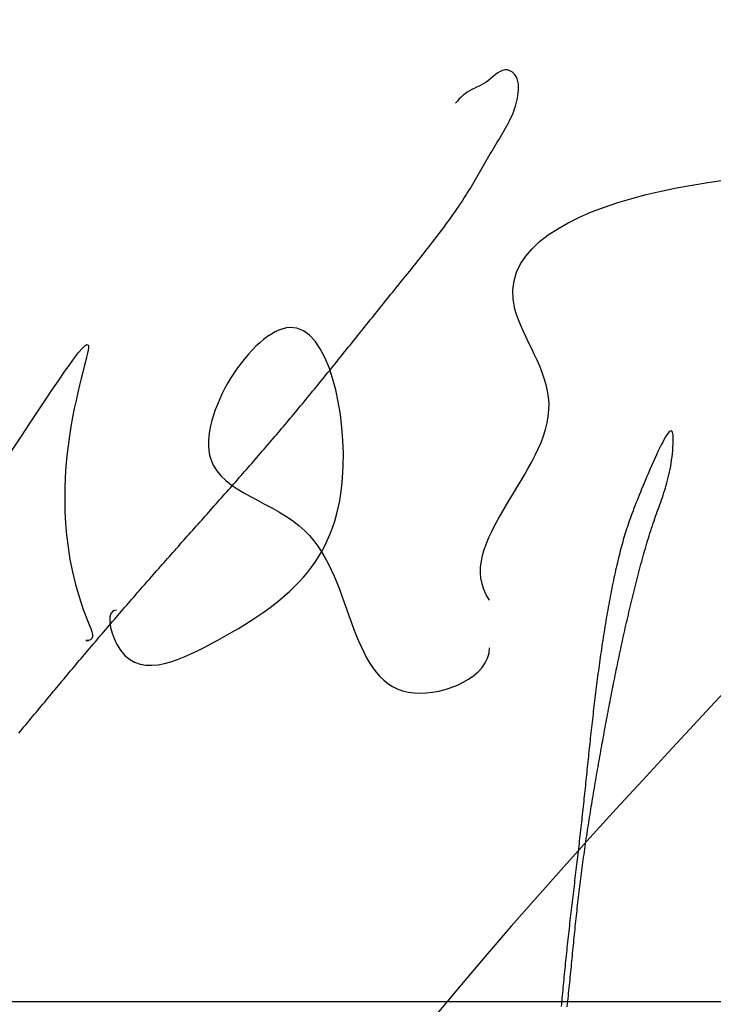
# Model space of a CAD drawing. Header units: millimetres. Extents: x 523431 to 527346, y -48565 to -47721.
# Tile 155 of 217: x 526184.55 to 526187.26, y -48539.76 to -48535.92. Entities that reach past the tile are written whole.
import ezdxf

# ---------------------------------------------------------------- set-up
doc = ezdxf.new("R2010")
doc.units = ezdxf.units.MM

# ---------------------------------------------------------------- blocks, each defined once
blk = doc.blocks.new('A$C0BD840A7')
at = {"color": 5, "start_tangent": (-0.346197, 0.938162)}
blk.add_spline([(4.2345, 8.3685), (4.2345, 5.7174), (5.168, 6.9938), (5.168, 5.9138), (5.168, 5.842), (5.1593, 5.842), (5.1712, 5.842)], degree=3, dxfattribs=at)
at = {"color": 5}
for points, start_tangent, end_tangent in [([(6.7322, 5.9997), (6.9638, 6.7648), (6.8311, 7.132), (8.2398, 7.6625), (5.225, 1.9005), (6.0172, 0.1088), (10.0616, 1.2755)], (-0.576065, 0.817404), (1, 0)), ([(5.2789, 5.9607), (5.2789, 5.8287), (5.6459, 5.8287), (6.1597, 6.4741), (5.9542, 7.0609), (5.6459, 6.5475), (6.0129, 6.2688), (6.4386, 5.6379), (6.7322, 5.814)], (-1, 0), (0, 1))]:
    blk.add_spline(points, degree=3, dxfattribs=dict(at, start_tangent=start_tangent, end_tangent=end_tangent))

msp = doc.modelspace()

# ---------------------------------------------------------------- linework, layer by layer
at = {"color": 174}
for p, q in [((526186.4176, -48536.1292), (526186.4087, -48536.136)), ((526186.4266, -48536.1234), (526186.4176, -48536.1292)), ((526186.4358, -48536.1193), (526186.4266, -48536.1234)), ((526186.4452, -48536.1173), (526186.4358, -48536.1193)), ((526186.4549, -48536.1179), (526186.4452, -48536.1173)), ((526186.4648, -48536.1213), (526186.4549, -48536.1179)), ((526186.4741, -48536.127), (526186.4648, -48536.1213)), ((526186.4822, -48536.1344), (526186.4741, -48536.127)), ((526186.3726, -48536.1647), (526186.3632, -48536.1704)), ((526186.3818, -48536.1583), (526186.3726, -48536.1647)), ((526186.3909, -48536.1512), (526186.3818, -48536.1583)), ((526186.3998, -48536.1436), (526186.3909, -48536.1512)), ((526186.4087, -48536.136), (526186.3998, -48536.1436)), ((526186.4885, -48536.143), (526186.4822, -48536.1344)), ((526186.493, -48536.1525), (526186.4885, -48536.143)), ((526186.4959, -48536.1626), (526186.493, -48536.1525)), ((526186.4975, -48536.1733), (526186.4959, -48536.1626)), ((526186.2987, -48536.2044), (526186.2903, -48536.2101)), ((526186.3074, -48536.1992), (526186.2987, -48536.2044)), ((526186.3164, -48536.1944), (526186.3074, -48536.1992)), ((526186.3256, -48536.1898), (526186.3164, -48536.1944)), ((526186.3349, -48536.1851), (526186.3256, -48536.1898)), ((526186.3443, -48536.1805), (526186.3349, -48536.1851)), ((526186.3538, -48536.1756), (526186.3443, -48536.1805)), ((526186.3632, -48536.1704), (526186.3538, -48536.1756)), ((526186.4955, -48536.2172), (526186.4969, -48536.2064)), ((526186.4969, -48536.2064), (526186.4977, -48536.1954)), ((526186.498, -48536.1843), (526186.4975, -48536.1733)), ((526186.4977, -48536.1954), (526186.498, -48536.1843)), ((526186.2599, -48536.2387), (526186.2528, -48536.2466)), ((526186.2672, -48536.2308), (526186.2599, -48536.2387)), ((526186.2746, -48536.2234), (526186.2672, -48536.2308)), ((526186.2823, -48536.2164), (526186.2746, -48536.2234)), ((526186.2903, -48536.2101), (526186.2823, -48536.2164)), ((526186.4891, -48536.2485), (526186.4916, -48536.2383)), ((526186.4916, -48536.2383), (526186.4937, -48536.2278)), ((526186.4937, -48536.2278), (526186.4955, -48536.2172)), ((526186.4756, -48536.2881), (526186.4794, -48536.2784)), ((526186.4794, -48536.2784), (526186.4829, -48536.2685)), ((526186.4829, -48536.2685), (526186.4862, -48536.2586)), ((526186.4862, -48536.2586), (526186.4891, -48536.2485)), ((526186.458, -48536.3258), (526186.4627, -48536.3165)), ((526186.4627, -48536.3165), (526186.4672, -48536.3072)), ((526186.4672, -48536.3072), (526186.4715, -48536.2977)), ((526186.4715, -48536.2977), (526186.4756, -48536.2881)), ((526186.4375, -48536.3625), (526186.4428, -48536.3534)), ((526186.4428, -48536.3534), (526186.448, -48536.3443)), ((526186.448, -48536.3443), (526186.4531, -48536.3352)), ((526186.4531, -48536.3352), (526186.458, -48536.3258)), ((526186.4101, -48536.4076), (526186.4156, -48536.3986)), ((526186.4156, -48536.3986), (526186.4212, -48536.3896)), ((526186.4212, -48536.3896), (526186.4267, -48536.3805)), ((526186.4267, -48536.3805), (526186.4321, -48536.3715)), ((526186.4321, -48536.3715), (526186.4375, -48536.3625)), ((526186.3882, -48536.4438), (526186.3936, -48536.4347)), ((526186.3936, -48536.4347), (526186.3991, -48536.4256)), ((526186.3991, -48536.4256), (526186.4045, -48536.4166)), ((526186.4045, -48536.4166), (526186.4101, -48536.4076)), ((526186.3672, -48536.4803), (526186.3724, -48536.471)), ((526186.3724, -48536.471), (526186.3777, -48536.4619)), ((526186.3777, -48536.4619), (526186.3829, -48536.4528)), ((526186.3829, -48536.4528), (526186.3882, -48536.4438)), ((526186.3465, -48536.5168), (526186.3516, -48536.5076)), ((526186.3516, -48536.5076), (526186.3568, -48536.4985)), ((526186.3568, -48536.4985), (526186.362, -48536.4894)), ((526186.362, -48536.4894), (526186.3672, -48536.4803)), ((526186.3202, -48536.5622), (526186.3255, -48536.5532)), ((526186.3255, -48536.5532), (526186.3308, -48536.5441)), ((526186.3308, -48536.5441), (526186.336, -48536.5351)), ((526186.336, -48536.5351), (526186.3413, -48536.526)), ((526186.3413, -48536.526), (526186.3465, -48536.5168)), ((526186.2982, -48536.598), (526186.3038, -48536.5891)), ((526186.3038, -48536.5891), (526186.3093, -48536.5802)), ((526186.3093, -48536.5802), (526186.3148, -48536.5711)), ((526186.3148, -48536.5711), (526186.3202, -48536.5622)), ((526186.2755, -48536.6332), (526186.2813, -48536.6245)), ((526186.2813, -48536.6245), (526186.287, -48536.6156)), ((526186.287, -48536.6156), (526186.2926, -48536.6068)), ((526186.2926, -48536.6068), (526186.2982, -48536.598)), ((526186.246, -48536.6766), (526186.252, -48536.6679)), ((526186.252, -48536.6679), (526186.2579, -48536.6593)), ((526186.2579, -48536.6593), (526186.2638, -48536.6506)), ((526186.2638, -48536.6506), (526186.2697, -48536.642)), ((526186.2697, -48536.642), (526186.2755, -48536.6332)), ((526186.2216, -48536.7108), (526186.2278, -48536.7023)), ((526186.2278, -48536.7023), (526186.2339, -48536.6938)), ((526186.2339, -48536.6938), (526186.2399, -48536.6852)), ((526186.2399, -48536.6852), (526186.246, -48536.6766)), ((526186.1904, -48536.7531), (526186.1967, -48536.7447)), ((526186.1967, -48536.7447), (526186.203, -48536.7363)), ((526186.203, -48536.7363), (526186.2092, -48536.7278)), ((526186.2092, -48536.7278), (526186.2154, -48536.7194)), ((526186.2154, -48536.7194), (526186.2216, -48536.7108)), ((526186.1648, -48536.7866), (526186.1712, -48536.7783)), ((526186.1712, -48536.7783), (526186.1776, -48536.77)), ((526186.1776, -48536.77), (526186.184, -48536.7615)), ((526186.184, -48536.7615), (526186.1904, -48536.7531)), ((526186.1324, -48536.8282), (526186.1389, -48536.8199)), ((526186.1389, -48536.8199), (526186.1454, -48536.8115)), ((526186.1454, -48536.8115), (526186.1519, -48536.8033)), ((526186.1519, -48536.8033), (526186.1584, -48536.795)), ((526186.1584, -48536.795), (526186.1648, -48536.7866)), ((526186.1061, -48536.8611), (526186.1127, -48536.8529)), ((526186.1127, -48536.8529), (526186.1193, -48536.8447)), ((526186.1193, -48536.8447), (526186.1258, -48536.8364)), ((526186.1258, -48536.8364), (526186.1324, -48536.8282)), ((526186.073, -48536.9022), (526186.0797, -48536.894)), ((526186.0797, -48536.894), (526186.0863, -48536.8858)), ((526186.0863, -48536.8858), (526186.0929, -48536.8776)), ((526186.0929, -48536.8776), (526186.0995, -48536.8694)), ((526186.0995, -48536.8694), (526186.1061, -48536.8611)), ((526186.0398, -48536.9432), (526186.0465, -48536.9351)), ((526186.0465, -48536.9351), (526186.0531, -48536.9269)), ((526186.0531, -48536.9269), (526186.0598, -48536.9187)), ((526186.0598, -48536.9187), (526186.0664, -48536.9104)), ((526186.0664, -48536.9104), (526186.073, -48536.9022)), ((526186.0133, -48536.9761), (526186.0199, -48536.9679)), ((526186.0199, -48536.9679), (526186.0265, -48536.9597)), ((526186.0265, -48536.9597), (526186.0332, -48536.9514)), ((526186.0332, -48536.9514), (526186.0398, -48536.9432)), ((526185.9802, -48537.0171), (526185.9868, -48537.0089)), ((526185.9868, -48537.0089), (526185.9934, -48537.0006)), ((526185.9934, -48537.0006), (526186, -48536.9924)), ((526186, -48536.9924), (526186.0066, -48536.9842)), ((526186.0066, -48536.9842), (526186.0133, -48536.9761)), ((526185.9472, -48537.0581), (526185.9538, -48537.0498)), ((526185.9538, -48537.0498), (526185.9604, -48537.0416)), ((526185.9604, -48537.0416), (526185.967, -48537.0335)), ((526185.967, -48537.0335), (526185.9736, -48537.0253)), ((526185.9736, -48537.0253), (526185.9802, -48537.0171)), ((526185.9208, -48537.0909), (526185.9274, -48537.0827)), ((526185.9274, -48537.0827), (526185.934, -48537.0745)), ((526185.934, -48537.0745), (526185.9406, -48537.0663)), ((526185.9406, -48537.0663), (526185.9472, -48537.0581)), ((526185.8878, -48537.1319), (526185.8944, -48537.1237)), ((526185.8944, -48537.1237), (526185.901, -48537.1155)), ((526185.901, -48537.1155), (526185.9076, -48537.1074)), ((526185.9076, -48537.1074), (526185.9142, -48537.0991)), ((526185.9142, -48537.0991), (526185.9208, -48537.0909)), ((526185.8549, -48537.1729), (526185.8615, -48537.1648)), ((526185.8615, -48537.1648), (526185.8681, -48537.1566)), ((526185.8681, -48537.1566), (526185.8747, -48537.1483)), ((526185.8747, -48537.1483), (526185.8812, -48537.1401)), ((526185.8812, -48537.1401), (526185.8878, -48537.1319)), ((526185.8285, -48537.2057), (526185.8351, -48537.1975)), ((526185.8351, -48537.1975), (526185.8417, -48537.1893)), ((526185.8417, -48537.1893), (526185.8483, -48537.1811)), ((526185.8483, -48537.1811), (526185.8549, -48537.1729)), ((526185.7956, -48537.2466), (526185.8022, -48537.2384)), ((526185.8022, -48537.2384), (526185.8088, -48537.2302)), ((526185.8088, -48537.2302), (526185.8154, -48537.2221)), ((526185.8154, -48537.2221), (526185.822, -48537.2139)), ((526185.822, -48537.2139), (526185.8285, -48537.2057)), ((526185.7625, -48537.2874), (526185.7691, -48537.2793)), ((526185.7691, -48537.2793), (526185.7757, -48537.2711)), ((526185.7757, -48537.2711), (526185.7823, -48537.263)), ((526185.7823, -48537.263), (526185.789, -48537.2548)), ((526185.789, -48537.2548), (526185.7956, -48537.2466)), ((526185.7294, -48537.3282), (526185.736, -48537.3201)), ((526185.736, -48537.3201), (526185.7427, -48537.3119)), ((526185.7427, -48537.3119), (526185.7493, -48537.3038)), ((526185.7493, -48537.3038), (526185.7559, -48537.2956)), ((526185.7559, -48537.2956), (526185.7625, -48537.2874)), ((526185.7028, -48537.3608), (526185.7095, -48537.3527)), ((526185.7095, -48537.3527), (526185.7161, -48537.3444)), ((526185.7161, -48537.3444), (526185.7228, -48537.3363)), ((526185.7228, -48537.3363), (526185.7294, -48537.3282)), ((526185.6695, -48537.4013), (526185.6762, -48537.3933)), ((526185.6762, -48537.3933), (526185.6828, -48537.3851)), ((526185.6828, -48537.3851), (526185.6895, -48537.377)), ((526185.6895, -48537.377), (526185.6962, -48537.3689)), ((526185.6962, -48537.3689), (526185.7028, -48537.3608)), ((526185.636, -48537.4418), (526185.6427, -48537.4336)), ((526185.6427, -48537.4336), (526185.6494, -48537.4256)), ((526185.6494, -48537.4256), (526185.6561, -48537.4175)), ((526185.6561, -48537.4175), (526185.6628, -48537.4094)), ((526185.6628, -48537.4094), (526185.6695, -48537.4013)), ((526185.6091, -48537.474), (526185.6158, -48537.466)), ((526185.6158, -48537.466), (526185.6225, -48537.4579)), ((526185.6225, -48537.4579), (526185.6293, -48537.4499)), ((526185.6293, -48537.4499), (526185.636, -48537.4418)), ((526185.5752, -48537.5142), (526185.582, -48537.5062)), ((526185.582, -48537.5062), (526185.5888, -48537.4982)), ((526185.5888, -48537.4982), (526185.5956, -48537.4901)), ((526185.5956, -48537.4901), (526185.6023, -48537.482)), ((526185.6023, -48537.482), (526185.6091, -48537.474)), ((526185.5412, -48537.5542), (526185.548, -48537.5462)), ((526185.548, -48537.5462), (526185.5549, -48537.5382)), ((526185.5549, -48537.5382), (526185.5617, -48537.5302)), ((526185.5617, -48537.5302), (526185.5685, -48537.5222)), ((526185.5685, -48537.5222), (526185.5752, -48537.5142)), ((526187.0709, -48537.5465), (526187.0655, -48537.5558)), ((526187.0761, -48537.5385), (526187.0709, -48537.5465)), ((526187.0809, -48537.532), (526187.0761, -48537.5385)), ((526187.0852, -48537.5271), (526187.0809, -48537.532)), ((526187.0891, -48537.5241), (526187.0852, -48537.5271)), ((526187.0925, -48537.5231), (526187.0891, -48537.5241)), ((526187.0954, -48537.5242), (526187.0925, -48537.5231)), ((526187.0976, -48537.5276), (526187.0954, -48537.5242)), ((526187.0993, -48537.5333), (526187.0976, -48537.5276)), ((526187.1003, -48537.5411), (526187.0993, -48537.5333)), ((526187.1009, -48537.5505), (526187.1003, -48537.5411)), ((526185.507, -48537.5941), (526185.5139, -48537.5861)), ((526185.5139, -48537.5861), (526185.5207, -48537.5781)), ((526185.5207, -48537.5781), (526185.5275, -48537.5701)), ((526185.5275, -48537.5701), (526185.5344, -48537.5622)), ((526185.5344, -48537.5622), (526185.5412, -48537.5542)), ((526187.0538, -48537.5778), (526187.0477, -48537.5902)), ((526187.0598, -48537.5663), (526187.0538, -48537.5778)), ((526187.0655, -48537.5558), (526187.0598, -48537.5663)), ((526187.0989, -48537.5987), (526187.0999, -48537.5857)), ((526187.0999, -48537.5857), (526187.1006, -48537.5732)), ((526187.1006, -48537.5732), (526187.1009, -48537.5613)), ((526187.1009, -48537.5613), (526187.1009, -48537.5505)), ((526185.4726, -48537.6337), (526185.4795, -48537.6258)), ((526185.4795, -48537.6258), (526185.4864, -48537.6179)), ((526185.4864, -48537.6179), (526185.4932, -48537.6099)), ((526185.4932, -48537.6099), (526185.5001, -48537.602)), ((526185.5001, -48537.602), (526185.507, -48537.5941)), ((526187.0352, -48537.6168), (526187.0289, -48537.6308)), ((526187.0415, -48537.6033), (526187.0352, -48537.6168)), ((526187.0477, -48537.5902), (526187.0415, -48537.6033)), ((526187.0946, -48537.6368), (526187.0962, -48537.6244)), ((526187.0962, -48537.6244), (526187.0977, -48537.6117)), ((526187.0977, -48537.6117), (526187.0989, -48537.5987)), ((526185.445, -48537.6654), (526185.4519, -48537.6575)), ((526185.4519, -48537.6575), (526185.4588, -48537.6496)), ((526185.4588, -48537.6496), (526185.4657, -48537.6417)), ((526185.4657, -48537.6417), (526185.4726, -48537.6337)), ((526187.0164, -48537.6592), (526187.0103, -48537.6733)), ((526187.0226, -48537.645), (526187.0164, -48537.6592)), ((526187.0289, -48537.6308), (526187.0226, -48537.645)), ((526187.0888, -48537.6718), (526187.0909, -48537.6605)), ((526187.0909, -48537.6605), (526187.0928, -48537.6488)), ((526187.0928, -48537.6488), (526187.0946, -48537.6368)), ((526185.4103, -48537.705), (526185.4172, -48537.6971)), ((526185.4172, -48537.6971), (526185.4242, -48537.6892)), ((526185.4242, -48537.6892), (526185.4311, -48537.6812)), ((526185.4311, -48537.6812), (526185.438, -48537.6733)), ((526185.438, -48537.6733), (526185.445, -48537.6654)), ((526186.9986, -48537.7006), (526186.9931, -48537.7136)), ((526187.0043, -48537.6872), (526186.9986, -48537.7006)), ((526187.0103, -48537.6733), (526187.0043, -48537.6872)), ((526187.0817, -48537.7043), (526187.0842, -48537.6937)), ((526187.0842, -48537.6937), (526187.0865, -48537.6829)), ((526187.0865, -48537.6829), (526187.0888, -48537.6718)), ((526185.3755, -48537.7444), (526185.3825, -48537.7365)), ((526185.3825, -48537.7365), (526185.3895, -48537.7287)), ((526185.3895, -48537.7287), (526185.3964, -48537.7208)), ((526185.3964, -48537.7208), (526185.4034, -48537.7129)), ((526185.4034, -48537.7129), (526185.4103, -48537.705)), ((526186.9826, -48537.7384), (526186.9777, -48537.7503)), ((526186.9877, -48537.7262), (526186.9826, -48537.7384)), ((526186.9931, -48537.7136), (526186.9877, -48537.7262)), ((526187.0707, -48537.7443), (526187.0736, -48537.7346)), ((526187.0736, -48537.7346), (526187.0764, -48537.7247)), ((526187.0764, -48537.7247), (526187.0791, -48537.7146)), ((526187.0791, -48537.7146), (526187.0817, -48537.7043)), ((526185.3407, -48537.7838), (526185.3477, -48537.7759)), ((526185.3477, -48537.7759), (526185.3546, -48537.7681)), ((526185.3546, -48537.7681), (526185.3616, -48537.7602)), ((526185.3616, -48537.7602), (526185.3686, -48537.7523)), ((526185.3686, -48537.7523), (526185.3755, -48537.7444)), ((526186.9684, -48537.7729), (526186.964, -48537.7837)), ((526186.9729, -48537.7617), (526186.9684, -48537.7729)), ((526186.9777, -48537.7503), (526186.9729, -48537.7617)), ((526187.0584, -48537.7819), (526187.0616, -48537.7727)), ((526187.0616, -48537.7727), (526187.0647, -48537.7634)), ((526187.0647, -48537.7634), (526187.0677, -48537.7539)), ((526187.0677, -48537.7539), (526187.0707, -48537.7443)), ((526185.3058, -48537.8231), (526185.3128, -48537.8153)), ((526185.3128, -48537.8153), (526185.3198, -48537.8074)), ((526185.3198, -48537.8074), (526185.3267, -48537.7995)), ((526185.3267, -48537.7995), (526185.3337, -48537.7917)), ((526185.3337, -48537.7917), (526185.3407, -48537.7838)), ((526186.9518, -48537.8144), (526186.948, -48537.8242)), ((526186.9557, -48537.8045), (526186.9518, -48537.8144)), ((526186.9598, -48537.7942), (526186.9557, -48537.8045)), ((526186.964, -48537.7837), (526186.9598, -48537.7942)), ((526187.0422, -48537.8274), (526187.0455, -48537.8183)), ((526187.0455, -48537.8183), (526187.0488, -48537.8092)), ((526187.0488, -48537.8092), (526187.052, -48537.8002)), ((526187.052, -48537.8002), (526187.0552, -48537.7911)), ((526187.0552, -48537.7911), (526187.0584, -48537.7819)), ((526185.2708, -48537.8624), (526185.2778, -48537.8546)), ((526185.2778, -48537.8546), (526185.2848, -48537.8467)), ((526185.2848, -48537.8467), (526185.2918, -48537.8389)), ((526185.2918, -48537.8389), (526185.2988, -48537.831)), ((526185.2988, -48537.831), (526185.3058, -48537.8231)), ((526186.9375, -48537.8522), (526186.9342, -48537.8612)), ((526186.9409, -48537.8431), (526186.9375, -48537.8522)), ((526186.9444, -48537.8337), (526186.9409, -48537.8431)), ((526186.948, -48537.8242), (526186.9444, -48537.8337)), ((526187.0292, -48537.864), (526187.0324, -48537.8547)), ((526187.0324, -48537.8547), (526187.0357, -48537.8455)), ((526187.0357, -48537.8455), (526187.0389, -48537.8364)), ((526187.0389, -48537.8364), (526187.0422, -48537.8274)), ((526185.2359, -48537.9017), (526185.2429, -48537.8939)), ((526185.2429, -48537.8939), (526185.2499, -48537.886)), ((526185.2499, -48537.886), (526185.2569, -48537.8781)), ((526185.2569, -48537.8781), (526185.2639, -48537.8703)), ((526185.2639, -48537.8703), (526185.2708, -48537.8624)), ((526186.925, -48537.8874), (526186.9222, -48537.896)), ((526186.928, -48537.8788), (526186.925, -48537.8874)), ((526186.9311, -48537.8701), (526186.928, -48537.8788)), ((526186.9342, -48537.8612), (526186.9311, -48537.8701)), ((526187.0165, -48537.9018), (526187.0196, -48537.8923)), ((526187.0196, -48537.8923), (526187.0228, -48537.8828)), ((526187.0228, -48537.8828), (526187.026, -48537.8733)), ((526187.026, -48537.8733), (526187.0292, -48537.864)), ((526185.2009, -48537.941), (526185.2079, -48537.9332)), ((526185.2079, -48537.9332), (526185.2149, -48537.9253)), ((526185.2149, -48537.9253), (526185.2219, -48537.9174)), ((526185.2219, -48537.9174), (526185.2289, -48537.9096)), ((526185.2289, -48537.9096), (526185.2359, -48537.9017)), ((526186.9115, -48537.9298), (526186.9089, -48537.9382)), ((526186.914, -48537.9214), (526186.9115, -48537.9298)), ((526186.9167, -48537.9129), (526186.914, -48537.9214)), ((526186.9194, -48537.9045), (526186.9167, -48537.9129)), ((526186.9222, -48537.896), (526186.9194, -48537.9045)), ((526187.0042, -48537.9408), (526187.0072, -48537.9309)), ((526187.0072, -48537.9309), (526187.0103, -48537.9212)), ((526187.0103, -48537.9212), (526187.0134, -48537.9115)), ((526187.0134, -48537.9115), (526187.0165, -48537.9018)), ((526185.173, -48537.9725), (526185.18, -48537.9646)), ((526185.18, -48537.9646), (526185.1869, -48537.9567)), ((526185.1869, -48537.9567), (526185.1939, -48537.9489)), ((526185.1939, -48537.9489), (526185.2009, -48537.941)), ((526186.9016, -48537.9638), (526186.8992, -48537.9726)), ((526186.904, -48537.9552), (526186.9016, -48537.9638)), ((526186.9064, -48537.9467), (526186.904, -48537.9552)), ((526186.9089, -48537.9382), (526186.9064, -48537.9467)), ((526186.9923, -48537.9806), (526186.9953, -48537.9706)), ((526186.9953, -48537.9706), (526186.9982, -48537.9606)), ((526186.9982, -48537.9606), (526187.0012, -48537.9507)), ((526187.0012, -48537.9507), (526187.0042, -48537.9408)), ((526185.1381, -48538.0118), (526185.1451, -48538.0039)), ((526185.1451, -48538.0039), (526185.152, -48537.9961)), ((526185.152, -48537.9961), (526185.159, -48537.9882)), ((526185.159, -48537.9882), (526185.166, -48537.9803)), ((526185.166, -48537.9803), (526185.173, -48537.9725)), ((526186.8899, -48538.0085), (526186.8876, -48538.0178)), ((526186.8922, -48537.9994), (526186.8899, -48538.0085)), ((526186.8945, -48537.9903), (526186.8922, -48537.9994)), ((526186.8969, -48537.9814), (526186.8945, -48537.9903)), ((526186.8992, -48537.9726), (526186.8969, -48537.9814)), ((526186.9837, -48538.011), (526186.9865, -48538.0009)), ((526186.9865, -48538.0009), (526186.9894, -48537.9907)), ((526186.9894, -48537.9907), (526186.9923, -48537.9806)), ((526185.1033, -48538.0512), (526185.1102, -48538.0433)), ((526185.1102, -48538.0433), (526185.1172, -48538.0355)), ((526185.1172, -48538.0355), (526185.1241, -48538.0276)), ((526185.1241, -48538.0276), (526185.1311, -48538.0197)), ((526185.1311, -48538.0197), (526185.1381, -48538.0118)), ((526186.8808, -48538.0462), (526186.8786, -48538.0559)), ((526186.8831, -48538.0366), (526186.8808, -48538.0462)), ((526186.8853, -48538.0272), (526186.8831, -48538.0366)), ((526186.8876, -48538.0178), (526186.8853, -48538.0272)), ((526186.9724, -48538.052), (526186.9752, -48538.0417)), ((526186.9752, -48538.0417), (526186.978, -48538.0315)), ((526186.978, -48538.0315), (526186.9808, -48538.0212)), ((526186.9808, -48538.0212), (526186.9837, -48538.011)), ((526185.0685, -48538.0907), (526185.0755, -48538.0828)), ((526185.0755, -48538.0828), (526185.0824, -48538.0749)), ((526185.0824, -48538.0749), (526185.0894, -48538.067)), ((526185.0894, -48538.067), (526185.0963, -48538.0591)), ((526185.0963, -48538.0591), (526185.1033, -48538.0512)), ((526186.8721, -48538.0854), (526186.87, -48538.0954)), ((526186.8743, -48538.0755), (526186.8721, -48538.0854)), ((526186.8764, -48538.0656), (526186.8743, -48538.0755)), ((526186.8786, -48538.0559), (526186.8764, -48538.0656)), ((526186.9615, -48538.0934), (526186.9642, -48538.083)), ((526186.9642, -48538.083), (526186.9669, -48538.0727)), ((526186.9669, -48538.0727), (526186.9697, -48538.0623)), ((526186.9697, -48538.0623), (526186.9724, -48538.052)), ((526185.0339, -48538.1302), (526185.0408, -48538.1223)), ((526185.0408, -48538.1223), (526185.0477, -48538.1144)), ((526185.0477, -48538.1144), (526185.0547, -48538.1065)), ((526185.0547, -48538.1065), (526185.0616, -48538.0986)), ((526185.0616, -48538.0986), (526185.0685, -48538.0907)), ((526186.8657, -48538.1157), (526186.8636, -48538.1259)), ((526186.8678, -48538.1055), (526186.8657, -48538.1157)), ((526186.87, -48538.0954), (526186.8678, -48538.1055)), ((526186.951, -48538.1349), (526186.9536, -48538.1245)), ((526186.9536, -48538.1245), (526186.9562, -48538.1142)), ((526186.9562, -48538.1142), (526186.9589, -48538.1038)), ((526186.9589, -48538.1038), (526186.9615, -48538.0934)), ((526184.9993, -48538.1699), (526185.0062, -48538.1619)), ((526185.0062, -48538.1619), (526185.0131, -48538.154)), ((526185.0131, -48538.154), (526185.02, -48538.1461)), ((526185.02, -48538.1461), (526185.027, -48538.1382)), ((526185.027, -48538.1382), (526185.0339, -48538.1302)), ((526186.8575, -48538.1569), (526186.8555, -48538.1674)), ((526186.8595, -48538.1465), (526186.8575, -48538.1569)), ((526186.8616, -48538.1362), (526186.8595, -48538.1465)), ((526186.8636, -48538.1259), (526186.8616, -48538.1362)), ((526186.9433, -48538.1661), (526186.9458, -48538.1557)), ((526186.9458, -48538.1557), (526186.9484, -48538.1453)), ((526186.9484, -48538.1453), (526186.951, -48538.1349)), ((526184.9648, -48538.2095), (526184.9717, -48538.2016)), ((526184.9717, -48538.2016), (526184.9786, -48538.1937)), ((526184.9786, -48538.1937), (526184.9855, -48538.1857)), ((526184.9855, -48538.1857), (526184.9924, -48538.1778)), ((526184.9924, -48538.1778), (526184.9993, -48538.1699)), ((526186.8496, -48538.1991), (526186.8477, -48538.2097)), ((526186.8516, -48538.1885), (526186.8496, -48538.1991)), ((526186.8535, -48538.1779), (526186.8516, -48538.1885)), ((526186.8555, -48538.1674), (526186.8535, -48538.1779)), ((526186.9333, -48538.2076), (526186.9358, -48538.1972)), ((526186.9358, -48538.1972), (526186.9382, -48538.1869)), ((526186.9382, -48538.1869), (526186.9408, -48538.1765)), ((526186.9408, -48538.1765), (526186.9433, -48538.1661)), ((526184.9373, -48538.2414), (526184.9442, -48538.2334)), ((526184.9442, -48538.2334), (526184.9511, -48538.2254)), ((526184.9511, -48538.2254), (526184.958, -48538.2175)), ((526184.958, -48538.2175), (526184.9648, -48538.2095)), ((526186.8439, -48538.2311), (526186.842, -48538.2418)), ((526186.8458, -48538.2204), (526186.8439, -48538.2311)), ((526186.8477, -48538.2097), (526186.8458, -48538.2204)), ((526186.9236, -48538.2489), (526186.926, -48538.2386)), ((526186.926, -48538.2386), (526186.9284, -48538.2282)), ((526186.9284, -48538.2282), (526186.9308, -48538.2179)), ((526186.9308, -48538.2179), (526186.9333, -48538.2076)), ((526184.903, -48538.2812), (526184.9099, -48538.2732)), ((526184.9099, -48538.2732), (526184.9167, -48538.2652)), ((526184.9167, -48538.2652), (526184.9236, -48538.2573)), ((526184.9236, -48538.2573), (526184.9305, -48538.2493)), ((526184.9305, -48538.2493), (526184.9373, -48538.2414)), ((526186.8366, -48538.2742), (526186.8348, -48538.285)), ((526186.8384, -48538.2634), (526186.8366, -48538.2742)), ((526186.8402, -48538.2526), (526186.8384, -48538.2634)), ((526186.842, -48538.2418), (526186.8402, -48538.2526)), ((526186.9165, -48538.2798), (526186.9188, -48538.2695)), ((526186.9188, -48538.2695), (526186.9212, -48538.2592)), ((526186.9212, -48538.2592), (526186.9236, -48538.2489)), ((526184.8688, -48538.3211), (526184.8757, -48538.3131)), ((526184.8757, -48538.3131), (526184.8825, -48538.3051)), ((526184.8825, -48538.3051), (526184.8893, -48538.2971)), ((526184.8893, -48538.2971), (526184.8962, -48538.2892)), ((526184.8962, -48538.2892), (526184.903, -48538.2812)), ((526186.8313, -48538.3067), (526186.8296, -48538.3175)), ((526186.833, -48538.2958), (526186.8313, -48538.3067)), ((526186.8348, -48538.285), (526186.833, -48538.2958)), ((526186.9073, -48538.3208), (526186.9096, -48538.3106)), ((526186.9096, -48538.3106), (526186.9119, -48538.3003)), ((526186.9119, -48538.3003), (526186.9142, -48538.29)), ((526186.9142, -48538.29), (526186.9165, -48538.2798)), ((526184.8347, -48538.3611), (526184.8415, -48538.3531)), ((526184.8415, -48538.3531), (526184.8484, -48538.3451)), ((526184.8484, -48538.3451), (526184.8552, -48538.3371)), ((526184.8552, -48538.3371), (526184.862, -48538.3291)), ((526184.862, -48538.3291), (526184.8688, -48538.3211)), ((526186.8245, -48538.35), (526186.8229, -48538.3609)), ((526186.8262, -48538.3392), (526186.8245, -48538.35)), ((526186.8279, -48538.3284), (526186.8262, -48538.3392)), ((526186.8296, -48538.3175), (526186.8279, -48538.3284)), ((526186.8983, -48538.3618), (526186.9005, -48538.3516)), ((526186.9005, -48538.3516), (526186.9028, -48538.3413)), ((526186.9028, -48538.3413), (526186.905, -48538.3311)), ((526186.905, -48538.3311), (526186.9073, -48538.3208)), ((526184.8007, -48538.4012), (526184.8075, -48538.3932)), ((526184.8075, -48538.3932), (526184.8143, -48538.3852)), ((526184.8143, -48538.3852), (526184.8211, -48538.3771)), ((526184.8211, -48538.3771), (526184.8279, -48538.3691)), ((526184.8279, -48538.3691), (526184.8347, -48538.3611)), ((526186.8181, -48538.3932), (526186.8166, -48538.404)), ((526186.8197, -48538.3825), (526186.8181, -48538.3932)), ((526186.8213, -48538.3717), (526186.8197, -48538.3825)), ((526186.8229, -48538.3609), (526186.8213, -48538.3717)), ((526186.8896, -48538.4027), (526186.8918, -48538.3925)), ((526186.8918, -48538.3925), (526186.8939, -48538.3823)), ((526186.8939, -48538.3823), (526186.8961, -48538.3721)), ((526186.8961, -48538.3721), (526186.8983, -48538.3618)), ((526184.7736, -48538.4333), (526184.7804, -48538.4253)), ((526184.7804, -48538.4253), (526184.7871, -48538.4173)), ((526184.7871, -48538.4173), (526184.7939, -48538.4092)), ((526184.7939, -48538.4092), (526184.8007, -48538.4012)), ((526186.8136, -48538.4254), (526186.8121, -48538.4361)), ((526186.8151, -48538.4147), (526186.8136, -48538.4254)), ((526186.8166, -48538.404), (526186.8151, -48538.4147)), ((526186.8832, -48538.4334), (526186.8853, -48538.4232)), ((526186.8853, -48538.4232), (526186.8874, -48538.4129)), ((526186.8874, -48538.4129), (526186.8896, -48538.4027)), ((526184.7398, -48538.4736), (526184.7465, -48538.4655)), ((526184.7465, -48538.4655), (526184.7533, -48538.4575)), ((526184.7533, -48538.4575), (526184.7601, -48538.4494)), ((526184.7601, -48538.4494), (526184.7668, -48538.4414)), ((526184.7668, -48538.4414), (526184.7736, -48538.4333)), ((526186.8077, -48538.4681), (526186.8063, -48538.4787)), ((526186.8092, -48538.4574), (526186.8077, -48538.4681)), ((526186.8106, -48538.4468), (526186.8092, -48538.4574)), ((526186.8121, -48538.4361), (526186.8106, -48538.4468)), ((526186.8748, -48538.4742), (526186.8769, -48538.464)), ((526186.8769, -48538.464), (526186.879, -48538.4538)), ((526186.879, -48538.4538), (526186.8811, -48538.4436)), ((526186.8811, -48538.4436), (526186.8832, -48538.4334)), ((526184.7061, -48538.5139), (526184.7128, -48538.5059)), ((526184.7128, -48538.5059), (526184.7195, -48538.4978)), ((526184.7195, -48538.4978), (526184.7263, -48538.4897)), ((526184.7263, -48538.4897), (526184.733, -48538.4817)), ((526184.733, -48538.4817), (526184.7398, -48538.4736)), ((526186.8036, -48538.4999), (526186.8022, -48538.5104)), ((526186.805, -48538.4893), (526186.8036, -48538.4999)), ((526186.8063, -48538.4787), (526186.805, -48538.4893)), ((526186.8667, -48538.5149), (526186.8687, -48538.5047)), ((526186.8687, -48538.5047), (526186.8707, -48538.4945)), ((526186.8707, -48538.4945), (526186.8728, -48538.4844)), ((526186.8728, -48538.4844), (526186.8748, -48538.4742)), ((526184.6724, -48538.5543), (526184.6791, -48538.5462)), ((526184.6791, -48538.5462), (526184.6859, -48538.5382)), ((526184.6859, -48538.5382), (526184.6926, -48538.5301)), ((526184.6926, -48538.5301), (526184.6993, -48538.522)), ((526184.6993, -48538.522), (526184.7061, -48538.5139)), ((526186.7983, -48538.542), (526186.797, -48538.5525)), ((526186.7996, -48538.5315), (526186.7983, -48538.542)), ((526186.8009, -48538.521), (526186.7996, -48538.5315)), ((526186.8022, -48538.5104), (526186.8009, -48538.521)), ((526186.8587, -48538.5557), (526186.8606, -48538.5455)), ((526186.8606, -48538.5455), (526186.8626, -48538.5353)), ((526186.8626, -48538.5353), (526186.8646, -48538.5251)), ((526186.8646, -48538.5251), (526186.8667, -48538.5149)), ((526184.6455, -48538.5867), (526184.6523, -48538.5786)), ((526184.6523, -48538.5786), (526184.659, -48538.5705)), ((526184.659, -48538.5705), (526184.6657, -48538.5624)), ((526184.6657, -48538.5624), (526184.6724, -48538.5543)), ((526186.7932, -48538.5839), (526186.7919, -48538.5944)), ((526186.7944, -48538.5735), (526186.7932, -48538.5839)), ((526186.7957, -48538.563), (526186.7944, -48538.5735)), ((526186.797, -48538.5525), (526186.7957, -48538.563)), ((526186.8527, -48538.5862), (526186.8547, -48538.576)), ((526186.8547, -48538.576), (526186.8567, -48538.5659)), ((526186.8567, -48538.5659), (526186.8587, -48538.5557)), ((526184.6119, -48538.6271), (526184.6187, -48538.619)), ((526184.6187, -48538.619), (526184.6254, -48538.6109)), ((526184.6254, -48538.6109), (526184.6321, -48538.6029)), ((526184.6321, -48538.6029), (526184.6388, -48538.5948)), ((526184.6388, -48538.5948), (526184.6455, -48538.5867)), ((526186.7895, -48538.6152), (526186.7883, -48538.6256)), ((526186.7907, -48538.6048), (526186.7895, -48538.6152)), ((526186.7919, -48538.5944), (526186.7907, -48538.6048)), ((526186.845, -48538.627), (526186.8469, -48538.6168)), ((526186.8469, -48538.6168), (526186.8489, -48538.6066)), ((526186.8489, -48538.6066), (526186.8508, -48538.5964)), ((526186.8508, -48538.5964), (526186.8527, -48538.5862)), ((526184.5784, -48538.6676), (526184.5851, -48538.6595)), ((526184.5851, -48538.6595), (526184.5918, -48538.6514)), ((526184.5918, -48538.6514), (526184.5985, -48538.6433)), ((526184.5985, -48538.6433), (526184.6052, -48538.6352)), ((526184.6052, -48538.6352), (526184.6119, -48538.6271)), ((526186.7848, -48538.6568), (526186.7836, -48538.6671)), ((526186.7859, -48538.6464), (526186.7848, -48538.6568)), ((526186.7871, -48538.636), (526186.7859, -48538.6464)), ((526186.7883, -48538.6256), (526186.7871, -48538.636)), ((526186.8374, -48538.6678), (526186.8393, -48538.6576)), ((526186.8393, -48538.6576), (526186.8412, -48538.6474)), ((526186.8412, -48538.6474), (526186.8431, -48538.6372)), ((526186.8431, -48538.6372), (526186.845, -48538.627)), ((526184.5515, -48538.6999), (526184.5582, -48538.6918)), ((526184.5582, -48538.6918), (526184.5649, -48538.6838)), ((526184.5649, -48538.6838), (526184.5716, -48538.6757)), ((526184.5716, -48538.6757), (526184.5784, -48538.6676)), ((526186.7802, -48538.6982), (526186.7791, -48538.7085)), ((526186.7813, -48538.6878), (526186.7802, -48538.6982)), ((526186.7825, -48538.6775), (526186.7813, -48538.6878)), ((526186.7836, -48538.6671), (526186.7825, -48538.6775)), ((526186.8299, -48538.7086), (526186.8317, -48538.6984)), ((526186.8317, -48538.6984), (526186.8336, -48538.6882)), ((526186.8336, -48538.6882), (526186.8355, -48538.678)), ((526186.8355, -48538.678), (526186.8374, -48538.6678)), ((526186.7768, -48538.7291), (526186.7757, -48538.7394)), ((526186.7779, -48538.7188), (526186.7768, -48538.7291)), ((526186.7791, -48538.7085), (526186.7779, -48538.7188)), ((526186.8243, -48538.7392), (526186.8261, -48538.729)), ((526186.8261, -48538.729), (526186.828, -48538.7188)), ((526186.828, -48538.7188), (526186.8299, -48538.7086)), ((526186.7724, -48538.7703), (526186.7714, -48538.7805)), ((526186.7735, -48538.76), (526186.7724, -48538.7703)), ((526186.7746, -48538.7497), (526186.7735, -48538.76)), ((526186.7757, -48538.7394), (526186.7746, -48538.7497)), ((526186.8169, -48538.7802), (526186.8188, -48538.7699)), ((526186.8188, -48538.7699), (526186.8206, -48538.7597)), ((526186.8206, -48538.7597), (526186.8224, -48538.7495)), ((526186.8224, -48538.7495), (526186.8243, -48538.7392)), ((526186.7681, -48538.8113), (526186.7671, -48538.8216)), ((526186.7692, -48538.8011), (526186.7681, -48538.8113)), ((526186.7703, -48538.7908), (526186.7692, -48538.8011)), ((526186.7714, -48538.7805), (526186.7703, -48538.7908)), ((526186.8097, -48538.8212), (526186.8115, -48538.8109)), ((526186.8115, -48538.8109), (526186.8133, -48538.8007)), ((526186.8133, -48538.8007), (526186.8151, -48538.7904)), ((526186.8151, -48538.7904), (526186.8169, -48538.7802)), ((526186.7638, -48538.8523), (526186.7628, -48538.8625)), ((526186.7649, -48538.8421), (526186.7638, -48538.8523)), ((526186.766, -48538.8318), (526186.7649, -48538.8421)), ((526186.7671, -48538.8216), (526186.766, -48538.8318)), ((526186.8025, -48538.8623), (526186.8043, -48538.852)), ((526186.8043, -48538.852), (526186.8061, -48538.8417)), ((526186.8061, -48538.8417), (526186.8078, -48538.8314)), ((526186.8078, -48538.8314), (526186.8097, -48538.8212)), ((526186.7606, -48538.883), (526186.7596, -48538.8933)), ((526186.7617, -48538.8728), (526186.7606, -48538.883)), ((526186.7628, -48538.8625), (526186.7617, -48538.8728)), ((526186.7972, -48538.8931), (526186.7989, -48538.8828)), ((526186.7989, -48538.8828), (526186.8007, -48538.8726)), ((526186.8007, -48538.8726), (526186.8025, -48538.8623)), ((526186.7564, -48538.9239), (526186.7553, -48538.9342)), ((526186.7574, -48538.9137), (526186.7564, -48538.9239)), ((526186.7585, -48538.9035), (526186.7574, -48538.9137)), ((526186.7596, -48538.8933), (526186.7585, -48538.9035)), ((526186.7902, -48538.9343), (526186.7919, -48538.924)), ((526186.7919, -48538.924), (526186.7937, -48538.9137)), ((526186.7937, -48538.9137), (526186.7954, -48538.9034)), ((526186.7954, -48538.9034), (526186.7972, -48538.8931)), ((526186.7521, -48538.9649), (526186.751, -48538.9751)), ((526186.7531, -48538.9546), (526186.7521, -48538.9649)), ((526186.7542, -48538.9444), (526186.7531, -48538.9546)), ((526186.7553, -48538.9342), (526186.7542, -48538.9444)), ((526186.7834, -48538.9756), (526186.7851, -48538.9652)), ((526186.7851, -48538.9652), (526186.7868, -48538.9549)), ((526186.7868, -48538.9549), (526186.7885, -48538.9446)), ((526186.7885, -48538.9446), (526186.7902, -48538.9343)), ((526186.7477, -48539.0058), (526186.7465, -48539.0161)), ((526186.7488, -48538.9956), (526186.7477, -48539.0058)), ((526186.7499, -48538.9854), (526186.7488, -48538.9956)), ((526186.751, -48538.9751), (526186.7499, -48538.9854)), ((526186.7767, -48539.0169), (526186.7784, -48539.0065)), ((526186.7784, -48539.0065), (526186.78, -48538.9962)), ((526186.78, -48538.9962), (526186.7817, -48538.9859)), ((526186.7817, -48538.9859), (526186.7834, -48538.9756)), ((526186.7443, -48539.0366), (526186.7432, -48539.0469)), ((526186.7454, -48539.0263), (526186.7443, -48539.0366)), ((526186.7465, -48539.0161), (526186.7454, -48539.0263)), ((526186.7718, -48539.0479), (526186.7734, -48539.0375)), ((526186.7734, -48539.0375), (526186.7751, -48539.0272)), ((526186.7751, -48539.0272), (526186.7767, -48539.0169)), ((526186.7397, -48539.0777), (526186.7385, -48539.088)), ((526186.7409, -48539.0674), (526186.7397, -48539.0777)), ((526186.742, -48539.0571), (526186.7409, -48539.0674)), ((526186.7432, -48539.0469), (526186.742, -48539.0571)), ((526186.7654, -48539.0892), (526186.767, -48539.0789)), ((526186.767, -48539.0789), (526186.7686, -48539.0686)), ((526186.7686, -48539.0686), (526186.7702, -48539.0582)), ((526186.7702, -48539.0582), (526186.7718, -48539.0479)), ((526186.735, -48539.1188), (526186.7338, -48539.1291)), ((526186.7362, -48539.1085), (526186.735, -48539.1188)), ((526186.7374, -48539.0982), (526186.7362, -48539.1085)), ((526186.7385, -48539.088), (526186.7374, -48539.0982)), ((526186.7593, -48539.1307), (526186.7608, -48539.1203)), ((526186.7608, -48539.1203), (526186.7623, -48539.11)), ((526186.7623, -48539.11), (526186.7639, -48539.0996)), ((526186.7639, -48539.0996), (526186.7654, -48539.0892)), ((526186.7302, -48539.16), (526186.729, -48539.1704)), ((526186.7314, -48539.1497), (526186.7302, -48539.16)), ((526186.7326, -48539.1394), (526186.7314, -48539.1497)), ((526186.7338, -48539.1291), (526186.7326, -48539.1394)), ((526186.7548, -48539.1618), (526186.7563, -48539.1514)), ((526186.7563, -48539.1514), (526186.7578, -48539.141)), ((526186.7578, -48539.141), (526186.7593, -48539.1307)), ((526186.7266, -48539.191), (526186.7254, -48539.2013)), ((526186.7278, -48539.1807), (526186.7266, -48539.191)), ((526186.729, -48539.1704), (526186.7278, -48539.1807)), ((526186.749, -48539.2033), (526186.7504, -48539.1929)), ((526186.7504, -48539.1929), (526186.7519, -48539.1825)), ((526186.7519, -48539.1825), (526186.7533, -48539.1721)), ((526186.7533, -48539.1721), (526186.7548, -48539.1618)), ((526186.7217, -48539.2323), (526186.7205, -48539.2427)), ((526186.7229, -48539.222), (526186.7217, -48539.2323)), ((526186.7241, -48539.2117), (526186.7229, -48539.222)), ((526186.7254, -48539.2013), (526186.7241, -48539.2117)), ((526186.7434, -48539.2448), (526186.7448, -48539.2344)), ((526186.7448, -48539.2344), (526186.7462, -48539.224)), ((526186.7462, -48539.224), (526186.7476, -48539.2136)), ((526186.7476, -48539.2136), (526186.749, -48539.2033)), ((526186.7168, -48539.2737), (526186.7156, -48539.2841)), ((526186.718, -48539.2634), (526186.7168, -48539.2737)), ((526186.7193, -48539.253), (526186.718, -48539.2634)), ((526186.7205, -48539.2427), (526186.7193, -48539.253)), ((526186.7394, -48539.2759), (526186.7407, -48539.2655)), ((526186.7407, -48539.2655), (526186.7421, -48539.2552)), ((526186.7421, -48539.2552), (526186.7434, -48539.2448)), ((526186.7131, -48539.3048), (526186.7119, -48539.3152)), ((526186.7143, -48539.2944), (526186.7131, -48539.3048)), ((526186.7156, -48539.2841), (526186.7143, -48539.2944)), ((526186.7343, -48539.3175), (526186.7355, -48539.3071)), ((526186.7355, -48539.3071), (526186.7368, -48539.2967)), ((526186.7368, -48539.2967), (526186.7381, -48539.2863)), ((526186.7381, -48539.2863), (526186.7394, -48539.2759)), ((526186.7082, -48539.3463), (526186.707, -48539.3567)), ((526186.7094, -48539.3359), (526186.7082, -48539.3463)), ((526186.7107, -48539.3256), (526186.7094, -48539.3359)), ((526186.7119, -48539.3152), (526186.7107, -48539.3256)), ((526186.7294, -48539.3591), (526186.7306, -48539.3487)), ((526186.7306, -48539.3487), (526186.7318, -48539.3383)), ((526186.7318, -48539.3383), (526186.7331, -48539.3279)), ((526186.7331, -48539.3279), (526186.7343, -48539.3175)), ((526186.7034, -48539.3878), (526186.7022, -48539.3982)), ((526186.7046, -48539.3774), (526186.7034, -48539.3878)), ((526186.7058, -48539.3671), (526186.7046, -48539.3774)), ((526186.707, -48539.3567), (526186.7058, -48539.3671)), ((526186.7248, -48539.4006), (526186.726, -48539.3902)), ((526186.726, -48539.3902), (526186.7271, -48539.3799)), ((526186.7271, -48539.3799), (526186.7283, -48539.3695)), ((526186.7283, -48539.3695), (526186.7294, -48539.3591)), ((526186.6998, -48539.419), (526186.6986, -48539.4294)), ((526186.701, -48539.4086), (526186.6998, -48539.419)), ((526186.7022, -48539.3982), (526186.701, -48539.4086)), ((526186.7215, -48539.4318), (526186.7226, -48539.4214)), ((526186.7226, -48539.4214), (526186.7237, -48539.411)), ((526186.7237, -48539.411), (526186.7248, -48539.4006)), ((526186.695, -48539.4606), (526186.6938, -48539.4711)), ((526186.6962, -48539.4502), (526186.695, -48539.4606)), ((526186.6974, -48539.4398), (526186.6962, -48539.4502)), ((526186.6986, -48539.4294), (526186.6974, -48539.4398)), ((526186.7172, -48539.4734), (526186.7183, -48539.463)), ((526186.7183, -48539.463), (526186.7194, -48539.4526)), ((526186.7194, -48539.4526), (526186.7204, -48539.4422)), ((526186.7204, -48539.4422), (526186.7215, -48539.4318)), ((526186.6904, -48539.5023), (526186.6892, -48539.5127)), ((526186.6915, -48539.4919), (526186.6904, -48539.5023)), ((526186.6927, -48539.4815), (526186.6915, -48539.4919)), ((526186.6938, -48539.4711), (526186.6927, -48539.4815)), ((526186.7131, -48539.5151), (526186.7141, -48539.5047)), ((526186.7141, -48539.5047), (526186.7152, -48539.4943)), ((526186.7152, -48539.4943), (526186.7162, -48539.4838)), ((526186.7162, -48539.4838), (526186.7172, -48539.4734)), ((526186.687, -48539.5336), (526186.6858, -48539.544)), ((526186.6881, -48539.5232), (526186.687, -48539.5336)), ((526186.6892, -48539.5127), (526186.6881, -48539.5232)), ((526186.71, -48539.5463), (526186.711, -48539.5359)), ((526186.711, -48539.5359), (526186.7121, -48539.5255)), ((526186.7121, -48539.5255), (526186.7131, -48539.5151)), ((526186.6825, -48539.5753), (526186.6814, -48539.5857)), ((526186.6836, -48539.5649), (526186.6825, -48539.5753)), ((526186.6847, -48539.5544), (526186.6836, -48539.5649)), ((526186.6858, -48539.544), (526186.6847, -48539.5544)), ((526186.706, -48539.5879), (526186.707, -48539.5775)), ((526186.707, -48539.5775), (526186.708, -48539.5671)), ((526186.708, -48539.5671), (526186.709, -48539.5567)), ((526186.709, -48539.5567), (526186.71, -48539.5463)), ((526186.6783, -48539.617), (526186.6772, -48539.6275)), ((526186.6793, -48539.6066), (526186.6783, -48539.617)), ((526186.6804, -48539.5962), (526186.6793, -48539.6066)), ((526186.6814, -48539.5857), (526186.6804, -48539.5962)), ((526186.7019, -48539.6295), (526186.7029, -48539.6191)), ((526186.7029, -48539.6191), (526186.7039, -48539.6087)), ((526186.7039, -48539.6087), (526186.705, -48539.5983)), ((526186.705, -48539.5983), (526186.706, -48539.5879)), ((526186.6752, -48539.6484), (526186.6742, -48539.6588)), ((526186.6762, -48539.6379), (526186.6752, -48539.6484)), ((526186.6772, -48539.6275), (526186.6762, -48539.6379)), ((526186.6988, -48539.6606), (526186.6998, -48539.6503)), ((526186.6998, -48539.6503), (526186.7009, -48539.6399)), ((526186.7009, -48539.6399), (526186.7019, -48539.6295)), ((526186.6712, -48539.6902), (526186.6703, -48539.7006)), ((526186.6722, -48539.6797), (526186.6712, -48539.6902)), ((526186.6732, -48539.6693), (526186.6722, -48539.6797)), ((526186.6742, -48539.6588), (526186.6732, -48539.6693)), ((526186.6946, -48539.7022), (526186.6957, -48539.6918)), ((526186.6957, -48539.6918), (526186.6967, -48539.6814)), ((526186.6967, -48539.6814), (526186.6978, -48539.671)), ((526186.6978, -48539.671), (526186.6988, -48539.6606)), ((526186.6675, -48539.732), (526186.6666, -48539.7424)), ((526186.6684, -48539.7215), (526186.6675, -48539.732)), ((526186.6693, -48539.7111), (526186.6684, -48539.7215)), ((526186.6703, -48539.7006), (526186.6693, -48539.7111)), ((526186.6903, -48539.7438), (526186.6914, -48539.7334)), ((526186.6914, -48539.7334), (526186.6924, -48539.723)), ((526186.6924, -48539.723), (526186.6935, -48539.7126)), ((526186.6935, -48539.7126), (526186.6946, -48539.7022)), ((526186.6658, -48539.7529), (526186.6649, -48539.7633)), ((526186.6666, -48539.7424), (526186.6658, -48539.7529)), ((526186.688, -48539.7646), (526186.6891, -48539.7542)), ((526186.6891, -48539.7542), (526186.6903, -48539.7438))]:
    msp.add_line(p, q, dxfattribs=at)
msp.add_line((526202.2903, -48539.7462), (526137.2903, -48539.7462))

# ---------------------------------------------------------------- block references
msp.add_blockref('A$C0BD840A7', (526179.6533, -48544.1811))

doc.saveas('drawing.dxf')
